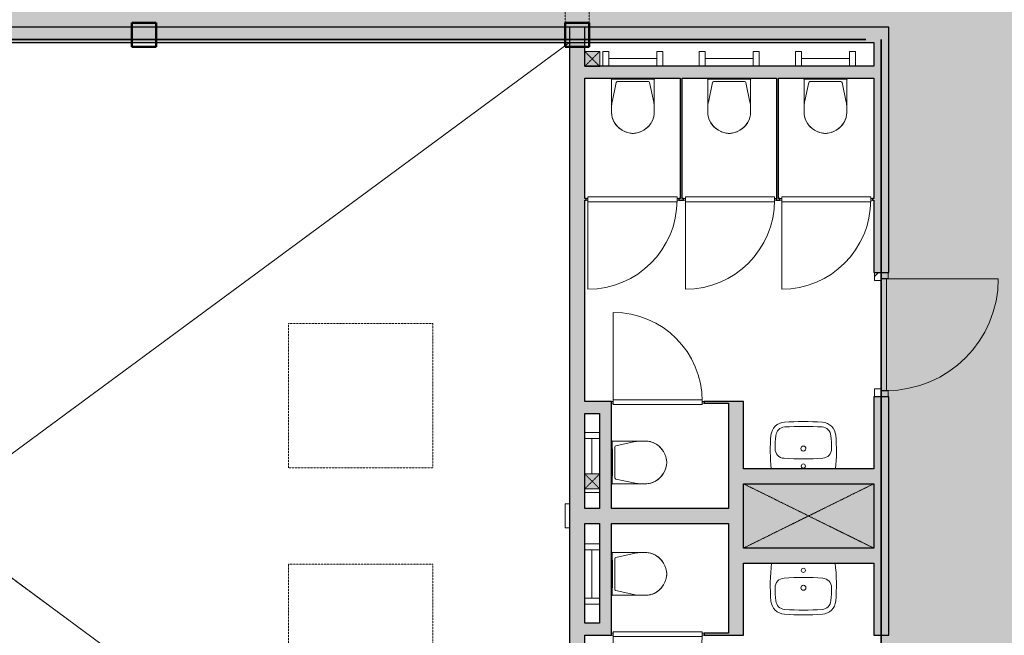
# Model space of a CAD drawing. Header units: millimetres. Extents: x 1000 to 188789, y -4122 to 39732.
# Tile 73 of 86: x 140656 to 148840, y 23107 to 28226. Entities that reach past the tile are written whole.
import ezdxf

# ---------------------------------------------------------------- set-up
doc = ezdxf.new("R2010")
doc.units = ezdxf.units.MM
doc.linetypes.add('THO_hhidden', pattern=[2.5, 1.5, -1])
for name, color, linetype, lineweight, true_color in [('A-AREA-BNDY', 1, 'Continuous', 50, 0xff0000), ('A-DETL', 7, 'Continuous', 13, 0x00a600), ('A-DETL-MBND', 9, 'Continuous', 13, 0x808080)]:
    doc.layers.add(name, color=color, linetype=linetype, lineweight=lineweight, true_color=true_color)
for name, color, linetype, lineweight in [('A-AREA-PATT', 7, 'Continuous', 13), ('A-DETL-GENF', 7, 'Continuous', 13), ('A-DOOR', 7, 'Continuous', 13), ('A-GENM', 7, 'Continuous', 13), ('A-WALL-PATT', 7, 'Continuous', 18), ('I-WALL', 7, 'Continuous', 18), ('P-SANR-FIXT', 7, 'Continuous', 13), ('S-COLS-SYMB', 7, 'Continuous', 50)]:
    doc.layers.add(name, color=color, linetype=linetype, lineweight=lineweight)
pattern_1 = [(135, (25607.25, -39884.14), (-90.50967, -90.50967), [])]

# ---------------------------------------------------------------- blocks, each defined once
blk = doc.blocks.new('NLRS_33_GM_WPB_vloeropening schacht rechthoek_gen_tho - 10675x7875-2231571-01 1e verdieping BC')
at = {"layer": 'A-GENM'}
for p, q in [((0, 0), (10675, 7875)), ((10675, 0), (0, 7875))]:
    blk.add_line(p, q, dxfattribs=at)
at = {"layer": 'A-GENM', "linetype": 'THO_hhidden'}
for p, q in [((0, 0), (10675, 7875)), ((0, 7875), (10675, 0))]:
    blk.add_line(p, q, dxfattribs=at)
blk = doc.blocks.new('NLRS_28_SCO_UN_koker_gen_bcb - K200_200_12_5-V210-01 1e verdieping BC')
at = {"layer": 'A-DETL-MBND'}
for p, q in [((-100, -62.5), (-100, -100)), ((-100, -100), (-62.5, -100))]:
    blk.add_line(p, q, dxfattribs=at)
blk = doc.blocks.new('NLRS_28_SCO_UN_koker_gen_bcb - K200_200_12_5-2195922-01 1e verdieping BC')
at = {"layer": 'A-DETL-MBND'}
for p, q in [((-100, -62.5), (-100, -100)), ((100, -62.5), (100, -100)), ((-100, -100), (100, -100))]:
    blk.add_line(p, q, dxfattribs=at)
blk = doc.blocks.new('NLRS_74_PF_UN_wandtoilet combinatie compleet hoog _950x2400_ 0l8atrse_gen_bcb - wandtoilet combinatie compleet hoog _950x2400_-1932330-01 1e verdieping BC')
at = {"layer": 'P-SANR-FIXT'}
for p, q in [((-250, 0), (-200, 0)), ((-250, -122.5), (-250, 0)), ((-200, 0), (-200, -122.5)), ((200, 0), (250, 0)), ((200, -122.5), (200, 0)), ((250, 0), (250, -122.5)), ((-150, -60), (-200, -60)), ((-150, -60), (150, -60)), ((200, -60), (150, -60)), ((-180, -222.5), (-180, -229.8)), ((-180, -229.8), (-170, -229.8)), ((-180, -229.8), (-170, -229.8)), ((-177.5, -222.5), (-177.5, -463)), ((170, -229.8), (-170, -229.8)), ((-114, -231), (-84.4, -231)), ((0.2, -231), (-84.4, -231)), ((84.4, -231), (2.1, -231)), ((84.4, -231), (114, -231)), ((170, -229.8), (180, -229.8)), ((170, -229.8), (180, -229.8)), ((177.5, -463), (177.5, -222.5)), ((180, -229.8), (180, -222.5)), ((-138.2, -259.4), (-173, -420.9)), ((128.4, -251.5), (-128.4, -251.5)), ((173, -420.9), (138.2, -259.4)), ((-177.5, -463), (-177.5, -507)), ((177.5, -507), (177.5, -463))]:
    blk.add_line(p, q, dxfattribs=at)
for centre, radius, start, end in [((-128.4, -261.5), 10, 90, 167.83081), ((-128.4, -261.5), 10, 102.9718, 128.91541), ((128.4, -261.5), 10, 12.16919, 90), ((128.4, -261.5), 10, 12.16919, 90), ((22.5, -463), 200, 167.83081, 180), ((-22.5, -463), 200, 360, 12.16919), ((-12.5, -507), 165, 180.00389, 209.78859), ((-12.5, -507.1), 165, 180, 193.99326), ((-12.5, -507.1), 165, 198.5148, 208.01235), ((12.4, -507), 165, 330.21141, 359.99611), ((12.5, -507.1), 165, 331.98765, 341.4852), ((12.5, -507.1), 165, 346.00674, 360), ((10, -489.3), 193.4, 211.02501, 267.02148), ((-12.5, -507.1), 165, 212.85975, 218.70628), ((-0.8, -497.7), 180, 218.70628, 225.40129), ((11.8, -484.9), 198, 225.40129, 237.80438), ((-10.1, -489.3), 193.4, 272.97852, 328.97499), ((-11.8, -484.9), 198, 302.19562, 314.59871), ((0.8, -497.7), 180, 314.59871, 321.29372), ((12.5, -507.1), 165, 321.29372, 327.14025), ((11.8, -484.9), 198, 244.69235, 251.28411), ((11.8, -484.9), 198, 257.57833, 262.61057), ((0, -576.2), 105.9, 262.61057, 268.02043), ((0, -576.2), 105.9, 271.97957, 277.38943), ((-11.8, -484.9), 198, 277.38943, 282.42167), ((-11.8, -484.9), 198, 288.71589, 295.30765)]:
    blk.add_arc(centre, radius, start, end, dxfattribs=at)
blk = doc.blocks.new('NLRS_74_PF_UN_wandtoilet combinatie compleet hoog _950x2400_ 0l8atrse_gen_bcb - wandtoilet combinatie compleet hoog _950x2400_-V219-01 1e verdieping BC')
at = {"layer": 'P-SANR-FIXT'}
for p, q in [((-250, 0), (-200, 0)), ((-250, -122.5), (-250, 0)), ((-200, 0), (-200, -122.5)), ((200, 0), (250, 0)), ((200, -122.5), (200, 0)), ((250, 0), (250, -122.5)), ((-150, -60), (-200, -60)), ((-150, -60), (150, -60)), ((200, -60), (150, -60)), ((-180, -222.5), (-180, -229.8)), ((-180, -229.8), (-170, -229.8)), ((-180, -229.8), (-170, -229.8)), ((-177.5, -222.5), (-177.5, -463)), ((170, -229.8), (-170, -229.8)), ((-114, -231), (-84.4, -231)), ((0.2, -231), (-84.4, -231)), ((84.4, -231), (2.1, -231)), ((84.4, -231), (114, -231)), ((170, -229.8), (180, -229.8)), ((170, -229.8), (180, -229.8)), ((177.5, -463), (177.5, -222.5)), ((180, -229.8), (180, -222.5)), ((-138.2, -259.4), (-173, -420.9)), ((128.4, -251.5), (-128.4, -251.5)), ((173, -420.9), (138.2, -259.4)), ((-177.5, -463), (-177.5, -507)), ((177.5, -507), (177.5, -463))]:
    blk.add_line(p, q, dxfattribs=at)
for centre, radius, start, end in [((-128.4, -261.5), 10, 90, 167.83081), ((-128.4, -261.5), 10, 102.9718, 128.91541), ((128.4, -261.5), 10, 12.16919, 90), ((128.4, -261.5), 10, 12.16919, 90), ((22.5, -463), 200, 167.83081, 180), ((-22.5, -463), 200, 360, 12.16919), ((-12.5, -507), 165, 180.00389, 209.78859), ((-12.5, -507.1), 165, 180, 193.99326), ((-12.5, -507.1), 165, 198.5148, 208.01235), ((12.4, -507), 165, 330.21141, 359.99611), ((12.5, -507.1), 165, 331.98765, 341.4852), ((12.5, -507.1), 165, 346.00674, 359.25382), ((10, -489.3), 193.4, 211.02501, 267.02148), ((-12.5, -507.1), 165, 212.85975, 218.70628), ((-0.8, -497.7), 180, 218.70628, 225.40129), ((11.8, -484.9), 198, 225.40129, 237.80438), ((-10.1, -489.3), 193.4, 272.97852, 328.97499), ((-11.8, -484.9), 198, 302.19562, 314.59871), ((0.8, -497.7), 180, 314.59871, 321.29372), ((12.5, -507.1), 165, 321.29372, 327.14025), ((11.8, -484.9), 198, 244.69235, 251.28411), ((11.8, -484.9), 198, 257.57833, 262.61057), ((0, -576.2), 105.9, 262.61057, 268.02043), ((0, -576.2), 105.9, 271.97957, 277.38943), ((-11.8, -484.9), 198, 277.38943, 282.42167), ((-11.8, -484.9), 198, 288.71589, 295.30765)]:
    blk.add_arc(centre, radius, start, end, dxfattribs=at)
blk = doc.blocks.new('NLRS_74_PF_UN_av_dur_bcb - D-Code 550x430 _recht_ kuip afgerond_-1932331-01 1e verdieping BC')
at = {"layer": 'P-SANR-FIXT'}
for centre, radius, start, end in [((1228.1, -182.5), 1503.1, 174.46135, 185.07093), ((0, -60), 17.5, 360, 180), ((0, -60), 17.5, 180, 360), ((-1228.1, -182.5), 1503.1, 354.92054, 5.53861), ((-154.8, -204.1), 80, 94.11751, 180.89642), ((1.5, -2375.5), 2257, 85.96069, 94.11751), ((154.8, -203.9), 80, 359.11233, 85.96069), ((1228.1, -182.5), 1463.1, 180.89642, 185.07093), ((0, -205), 21, 360, 180), ((0, -205), 21, 180, 360), ((-1228.1, -182.5), 1463.1, 354.92054, 359.11233), ((-149.6, -304.8), 120, 185.07093, 266.02085), ((-149.6, -304.8), 80, 185.07093, 266.02085), ((149.6, -305), 80, 273.90039, 354.92054), ((149.6, -305), 120, 273.90039, 354.92054), ((1.5, 1867), 2257, 266.02085, 273.90039), ((1.5, 1867), 2297, 266.02085, 273.90039)]:
    blk.add_arc(centre, radius, start, end, dxfattribs=at)
blk = doc.blocks.new('NLRS_74_PF_UN_wandtoilet combinatie compleet hoog _950x2400_ 0l8atrse_gen_bcb - wandtoilet combinatie compleet hoog _950x2400_-V222-01 1e verdieping BC')
at = {"layer": 'P-SANR-FIXT'}
for p, q in [((-250, -122.5), (-250, 0)), ((200, -122.5), (200, 0)), ((250, 0), (250, -122.5)), ((-95, -60), (150, -60)), ((200, -60), (150, -60)), ((-180, -222.5), (-180, -229.8)), ((-180, -229.8), (-170, -229.8)), ((-180, -229.8), (-170, -229.8)), ((-177.5, -222.5), (-177.5, -463)), ((170, -229.8), (-170, -229.8)), ((-114, -231), (-84.4, -231)), ((0.2, -231), (-84.4, -231)), ((84.4, -231), (2.1, -231)), ((84.4, -231), (114, -231)), ((170, -229.8), (180, -229.8)), ((170, -229.8), (180, -229.8)), ((177.5, -463), (177.5, -222.5)), ((180, -229.8), (180, -222.5)), ((-138.2, -259.4), (-173, -420.9)), ((128.4, -251.5), (-128.4, -251.5)), ((173, -420.9), (138.2, -259.4)), ((-177.5, -463), (-177.5, -507)), ((177.5, -507), (177.5, -463))]:
    blk.add_line(p, q, dxfattribs=at)
for centre, radius, start, end in [((-128.4, -261.5), 10, 90, 167.83081), ((-128.4, -261.5), 10, 102.9718, 128.91541), ((128.4, -261.5), 10, 12.16919, 90), ((128.4, -261.5), 10, 12.16919, 90), ((22.5, -463), 200, 167.83081, 180), ((-22.5, -463), 200, 360, 12.16919), ((-12.5, -507), 165, 180.00389, 209.78859), ((-12.5, -507.1), 165, 180, 193.87231), ((-12.5, -507.1), 165, 198.5148, 208.01235), ((12.4, -507), 165, 330.21141, 359.99611), ((12.5, -507.1), 165, 331.98765, 341.4852), ((12.5, -507.1), 165, 346.12769, 360), ((10, -489.3), 193.4, 211.02501, 267.02148), ((-12.5, -507.1), 165, 212.85975, 218.70628), ((-0.8, -497.7), 180, 218.70628, 225.40129), ((11.8, -484.9), 198, 225.40129, 237.80438), ((-10.1, -489.3), 193.4, 272.97852, 328.97499), ((-11.8, -484.9), 198, 302.19562, 314.59871), ((0.8, -497.7), 180, 314.59871, 321.29372), ((12.5, -507.1), 165, 321.29372, 327.14025), ((11.8, -484.9), 198, 244.69235, 251.28411), ((11.8, -484.9), 198, 257.57833, 262.61057), ((0, -576.2), 105.9, 262.61057, 268.02043), ((0, -576.2), 105.9, 271.97957, 277.38943), ((-11.8, -484.9), 198, 277.38943, 282.42167), ((-11.8, -484.9), 198, 288.71589, 295.30765)]:
    blk.add_arc(centre, radius, start, end, dxfattribs=at)
blk = doc.blocks.new('NLRS_74_PF_UN_av_dur_bcb - D-Code 550x430 _recht_ kuip afgerond_-1942811-01 1e verdieping BC')
at = {"layer": 'P-SANR-FIXT'}
for centre, radius, start, end in [((-149.6, 304.8), 120, 93.97915, 174.92907), ((1.5, -1867), 2297, 86.09961, 93.97915), ((149.6, 305), 120, 5.07946, 86.09961), ((-149.6, 304.8), 80, 93.97915, 174.92907), ((1.5, -1867), 2257, 86.09961, 93.97915), ((149.6, 305), 80, 5.07946, 86.09961), ((1228.1, 182.5), 1503.1, 174.92907, 186.97376), ((1228.1, 182.5), 1463.1, 174.92907, 179.10358), ((-1228.1, 182.5), 1463.1, 0.88767, 5.07946), ((-1228.1, 182.5), 1503.1, 353.0263, 5.07946), ((-154.8, 204.1), 80, 179.10358, 265.88249), ((0, 205), 21, 0, 180), ((0, 205), 21, 180, 360), ((154.8, 203.9), 80, 274.03931, 0.88767), ((1.5, 2375.5), 2257, 265.88249, 274.03931), ((0, 60), 17.5, 0, 180), ((0, 60), 17.5, 180, 360)]:
    blk.add_arc(centre, radius, start, end, dxfattribs=at)
blk = doc.blocks.new('NLRS_74_PF_UN_wandtoilet combinatie compleet hoog _950x2400_ 0l8atrse_gen_bcb - wandtoilet combinatie compleet hoog _950x2400_-V224-01 1e verdieping BC')
at = {"layer": 'P-SANR-FIXT'}
for p, q in [((-177.5, 507), (-177.5, 463)), ((177.5, 463), (177.5, 507)), ((-177.5, 463), (-177.5, 222.5)), ((-173, 420.9), (-138.2, 259.4)), ((138.2, 259.4), (173, 420.9)), ((177.5, 222.5), (177.5, 463)), ((-128.4, 251.5), (128.4, 251.5)), ((-180, 229.8), (-180, 222.5)), ((-170, 229.8), (-180, 229.8)), ((-170, 229.8), (-180, 229.8)), ((-170, 229.8), (170, 229.8)), ((-84.4, 231), (-114, 231)), ((-84.4, 231), (0.2, 231)), ((2.1, 231), (84.4, 231)), ((114, 231), (84.4, 231)), ((180, 229.8), (170, 229.8)), ((180, 229.8), (170, 229.8)), ((180, 222.5), (180, 229.8)), ((-250, 0), (-250, 122.5)), ((-200, 122.5), (-200, 0)), ((200, 0), (200, 122.5)), ((250, 122.5), (250, 0)), ((-200, 60), (-150, 60)), ((150, 60), (-150, 60)), ((150, 60), (200, 60))]:
    blk.add_line(p, q, dxfattribs=at)
for centre, radius, start, end in [((10, 489.3), 193.4, 92.97852, 148.97499), ((11.8, 484.9), 198, 108.71589, 115.30765), ((11.8, 484.9), 198, 97.38943, 102.42167), ((0, 576.2), 105.9, 91.97957, 97.38943), ((-10.1, 489.3), 193.4, 31.02501, 87.02148), ((0, 576.2), 105.9, 82.61057, 88.02043), ((-11.8, 484.9), 198, 77.57833, 82.61057), ((-11.8, 484.9), 198, 64.69235, 71.28411), ((-12.5, 507), 165, 150.21141, 179.99611), ((-12.5, 507.1), 165, 151.98765, 161.4852), ((-12.5, 507.1), 165, 141.29372, 147.14025), ((-0.8, 497.7), 180, 134.59871, 141.29372), ((11.8, 484.9), 198, 122.19562, 134.59871), ((-11.8, 484.9), 198, 45.40129, 57.80438), ((0.8, 497.7), 180, 38.70628, 45.40129), ((12.5, 507.1), 165, 32.85975, 38.70628), ((12.4, 507), 165, 0.00389, 29.78859), ((12.5, 507.1), 165, 18.5148, 28.01235), ((-12.5, 507.1), 165, 166.12769, 180), ((12.5, 507.1), 165, 0, 13.87231), ((22.5, 463), 200, 180, 192.16919), ((-22.5, 463), 200, 347.83081, 0), ((-128.4, 261.5), 10, 192.16919, 270), ((-128.4, 261.5), 10, 231.08459, 257.0282), ((128.4, 261.5), 10, 270, 347.83081), ((128.4, 261.5), 10, 308.91541, 334.85901)]:
    blk.add_arc(centre, radius, start, end, dxfattribs=at)
blk = doc.blocks.new('NLRS_32_DO_WPB_binnen deurkozijn hout_gen_tho - enkele deur_ rechtsdraaiend-V233-01 1e verdieping BC')
at = {"layer": 'A-DOOR'}
h = blk.add_hatch(dxfattribs=at)
h.set_pattern_fill('FP_155', color=256, style=0, pattern_type=2)
h.set_pattern_definition(pattern_1)
h.paths.add_polyline_path([(-450, -57), (-517, -57), (-517, -114), (-450, -114)])
at = {"layer": 'A-GENM'}
h = blk.add_hatch(dxfattribs=at)
h.set_pattern_fill('FP_155', color=256, style=0, pattern_type=2)
h.set_pattern_definition(pattern_1)
h.paths.add_polyline_path([(517, -57), (450, -57), (450, -114), (517, -114)])
at = {"layer": 'A-DOOR'}
for p, q in [((-467, 0), (-517, 0)), ((-467, -54), (-467, 0)), ((467, -54), (467, 0)), ((467, 0), (517, 0)), ((-450, -114), (-450, -54)), ((450, -114), (450, -54)), ((-517, -114), (-450, -114)), ((517, -114), (450, -114))]:
    blk.add_line(p, q, dxfattribs=at)
blk = doc.blocks.new('NLRS_32_DO_UN_deur_gen_tho - dichte deur_ rechtsdraaiend-V232-01 1e verdieping BC')
at = {"layer": 'A-DETL-GENF'}
for p, q in [((-465, 0), (-465, 930)), ((-465, 0), (465, 0)), ((-465, -40), (-465, 0)), ((-465, -40), (465, -40)), ((465, -40), (465, 0))]:
    blk.add_line(p, q, dxfattribs=at)
blk.add_arc((-465, 0), 930, 360, 90, dxfattribs=at)
at = {"layer": 'A-GENM', "lineweight": 18}
for p, q in [((465, 0), (-465, 0)), ((-465, 0), (-465, -40)), ((465, -40), (465, 0)), ((-465, -40), (465, -40))]:
    blk.add_line(p, q, dxfattribs=at)
blk = doc.blocks.new('NLRS_28_SCO_UN_koker_gen_bcb - K200_200_12_5-2311149-01 1e verdieping BC')
at = {"layer": 'S-COLS-SYMB'}
for p, q in [((-100, 100), (100, 100)), ((-100, -100), (-100, 100)), ((100, -100), (100, 100)), ((-100, -100), (100, -100))]:
    blk.add_line(p, q, dxfattribs=at)
blk = doc.blocks.new('NLRS_33_GM_WPB_vloeropening schacht rechthoek_gen_tho - 1200x1200 _daklicht_-2230806-01 1e verdieping BC')
at = {"layer": 'A-GENM', "linetype": 'THO_hhidden'}
for p, q in [((1200, -1200), (1200, 0)), ((0, 0), (0, -1200)), ((1200, 0), (0, 0)), ((0, -1200), (1200, -1200))]:
    blk.add_line(p, q, dxfattribs=at)
blk = doc.blocks.new('NLRS_33_GM_WPB_vloeropening schacht rechthoek_gen_tho - 1082_5x535-2308996-01 1e verdieping BC')
at = {"layer": 'A-GENM', "linetype": 'THO_hhidden', "true_color": 0xc8fac8}
blk.add_hatch(color=254, dxfattribs=at).paths.add_polyline_path([(863.8, 0), (1082.5, 0), (1082.5, 535), (0, 535), (0, 0), (531.2, 0)])
at = {"layer": 'A-GENM'}
for p, q in [((1082.5, 535), (0, 535)), ((0, 535), (0, 0)), ((1082.5, 0), (1082.5, 535)), ((0, 0), (1082.5, 0))]:
    blk.add_line(p, q, dxfattribs=at)
at = {"layer": 'A-GENM', "linetype": 'THO_hhidden'}
for p, q in [((0, 535), (1082.5, 535)), ((0, 0), (0, 535)), ((0, 0), (1082.5, 535)), ((0, 535), (1082.5, 0)), ((1082.5, 535), (1082.5, 0)), ((1082.5, 0), (0, 0))]:
    blk.add_line(p, q, dxfattribs=at)
blk = doc.blocks.new('NLRS_32_DO_WB_ontwerp binnendeurkozijn hout 9p2jp60z_gen_bcb - ontwerp binnendeurkozijn hout-2331165-01 1e verdieping BC')
at = {"layer": 'A-DOOR'}
h = blk.add_hatch(dxfattribs=at)
h.set_pattern_fill('FP_162', color=256, style=0, pattern_type=2)
h.set_pattern_definition([(45, (-37759.64, -26732.51), (-90.50967, 90.50967), [])])
h.paths.add_polyline_path([(385, -7.5), (385, 7.5), (370, 7.5), (370, -7.5)])
for p, q in [((-385, 7.5), (-370, 7.5)), ((-370, -20), (-370, 20)), ((-370, 20), (370, 20)), ((-370, 7.5), (-370, -7.5)), ((370, 20), (370, -20)), ((370, -7.5), (370, 7.5)), ((370, 7.5), (385, 7.5)), ((-370, -7.5), (-385, -7.5)), ((-370, -747.5), (-370, -7.5)), ((370, -20), (-370, -20)), ((385, -7.5), (370, -7.5))]:
    blk.add_line(p, q, dxfattribs=at)
blk.add_arc((-370, -7.5), 740, 270, 0, dxfattribs=at)
blk = doc.blocks.new('NLRS_32_DO_WB_ontwerp binnendeurkozijn hout 9p2jp60z_gen_bcb - ontwerp binnendeurkozijn hout-V240-01 1e verdieping BC')
at = {"layer": 'A-DOOR'}
for p, q in [((-385, 7.5), (-370, 7.5)), ((-370, -20), (-370, 20)), ((-370, 20), (370, 20)), ((-370, 7.5), (-370, -7.5)), ((370, 20), (370, -20)), ((370, -7.5), (370, 7.5)), ((370, 7.5), (385, 7.5)), ((-370, -7.5), (-385, -7.5)), ((-370, -747.5), (-370, -7.5)), ((370, -20), (-370, -20)), ((385, -7.5), (370, -7.5))]:
    blk.add_line(p, q, dxfattribs=at)
blk.add_arc((-370, -7.5), 740, 270, 0, dxfattribs=at)
blk = doc.blocks.new('NLRS_32_DO_WB_ontwerp binnendeurkozijn hout 9p2jp60z_gen_bcb - ontwerp binnendeurkozijn hout-V241-01 1e verdieping BC')
at = {"layer": 'A-DOOR'}
for p, q in [((-385, 7.5), (-370, 7.5)), ((-370, -20), (-370, 20)), ((-370, 20), (370, 20)), ((-370, 7.5), (-370, -7.5)), ((370, 20), (370, -20)), ((370, -7.5), (370, 7.5)), ((370, 7.5), (385, 7.5)), ((-370, -7.5), (-385, -7.5)), ((-370, -747.5), (-370, -7.5)), ((370, -20), (-370, -20)), ((385, -7.5), (370, -7.5))]:
    blk.add_line(p, q, dxfattribs=at)
blk.add_arc((-370, -7.5), 740, 270, 0, dxfattribs=at)
blk = doc.blocks.new('NLRS_32_DO_WB_ontwerp binnendeurkozijn hout 9p2jp60z_gen_bcb - ontwerp binnendeurkozijn hout-V250-01 1e verdieping BC')
at = {"layer": 'A-DOOR'}
for p, q in [((-370, 747.5), (-370, 7.5)), ((-370, 7.5), (-385, 7.5)), ((370, 20), (-370, 20)), ((-370, 20), (-370, -20)), ((-370, -7.5), (-370, 7.5)), ((370, -20), (370, 20)), ((385, 7.5), (370, 7.5)), ((370, 7.5), (370, -7.5)), ((-385, -7.5), (-370, -7.5)), ((-370, -20), (370, -20)), ((370, -7.5), (385, -7.5))]:
    blk.add_line(p, q, dxfattribs=at)
blk.add_arc((-370, 7.5), 740, 360, 90, dxfattribs=at)
blk = doc.blocks.new('NLRS_32_DO_WB_ontwerp binnendeurkozijn hout 9p2jp60z_gen_bcb - ontwerp binnendeurkozijn hout-V251-01 1e verdieping BC')
at = {"layer": 'A-DOOR'}
h = blk.add_hatch(dxfattribs=at)
h.set_pattern_fill('FP_167', color=256, style=0, pattern_type=2)
h.set_pattern_definition([(45, (-37969.64, -23117.25), (-90.50967, 90.50967), [])])
h.paths.add_polyline_path([(-370, -7.5), (-370, 7.5), (-385, 7.5), (-385, -7.5)])
for p, q in [((-385, 7.5), (-370, 7.5)), ((-370, -20), (-370, 20)), ((-370, 20), (370, 20)), ((-370, 7.5), (-370, -7.5)), ((370, 20), (370, -20)), ((370, -7.5), (370, 7.5)), ((370, 7.5), (385, 7.5)), ((-370, -7.5), (-385, -7.5)), ((-370, -747.5), (-370, -7.5)), ((370, -20), (-370, -20)), ((385, -7.5), (370, -7.5))]:
    blk.add_line(p, q, dxfattribs=at)
blk.add_arc((-370, -7.5), 740, 270, 0, dxfattribs=at)
blk = doc.blocks.new('NLRS_33_GM_WPB_vloeropening schacht rechthoek_gen_tho - 125x125-2338696-01 1e verdieping BC')
at = {"layer": 'A-GENM', "linetype": 'THO_hhidden', "true_color": 0xc8fac8}
blk.add_hatch(color=254, dxfattribs=at).paths.add_polyline_path([(125, -125), (125, 0), (0, 0), (0, -125)])
at = {"layer": 'A-GENM'}
for p, q in [((125, 0), (0, 0)), ((0, 0), (0, -125)), ((125, -125), (125, 0)), ((0, -125), (125, -125))]:
    blk.add_line(p, q, dxfattribs=at)
at = {"layer": 'A-GENM', "linetype": 'THO_hhidden'}
for p, q in [((0, 0), (0, -125)), ((125, 0), (0, 0)), ((0, 0), (125, -125)), ((0, -125), (125, 0)), ((125, -125), (125, 0)), ((0, -125), (125, -125))]:
    blk.add_line(p, q, dxfattribs=at)
blk = doc.blocks.new('NLRS_28_SCO_UN_koker_gen_bcb - K200_200_12_5-V297-01 1e verdieping BC')
at = {"layer": 'A-DETL-MBND'}
for p, q in [((-100, 100), (-62.5, 100)), ((-100, 100), (-100, -100)), ((-100, -100), (-62.5, -100))]:
    blk.add_line(p, q, dxfattribs=at)

msp = doc.modelspace()

# ---------------------------------------------------------------- hatches: boundary and pattern name
at = {"layer": 'A-AREA-PATT', "true_color": 0xfae6e9}
h = msp.add_hatch(color=7, dxfattribs=at)
h.paths.add_polyline_path([(151826.9, 11500), (151826.9, 15100), (152426.9, 15100), (152426.9, 15741.9), (149871.4, 15741.9), (149871.4, 15866.9), (151826.9, 15866.9), (151826.9, 17666.9), (152426.9, 17666.9), (152426.9, 18966), (152489.4, 18966), (152489.4, 20000), (152426.9, 20000), (152426.9, 20037.5), (149899.4, 20037.5), (149899.4, 22073.5), (149961.9, 22073.5), (149961.9, 23107.5), (149899.4, 23107.5), (149899.4, 25090.2), (149961.9, 25090.2), (149961.9, 26124.2), (149899.4, 26124.2), (149899.4, 28200), (151124.4, 28200), (151124.4, 28062.5), (151814.4, 28062.5), (151814.4, 28200), (152421.9, 28200), (152421.9, 28162.5), (159626.9, 28162.5), (159626.9, 28200), (159689.4, 28200), (159689.4, 29234), (159626.9, 29234), (159626.9, 30037.5), (149532.2, 30037.5), (149532.2, 30162.5), (149899.4, 30162.5), (149899.4, 30183), (150024.4, 30183), (150024.4, 30162.5), (152426.9, 30162.5), (152426.9, 33975), (150024.4, 33975), (150024.4, 31217), (149899.4, 31217), (149899.4, 33975), (149406.4, 33975), (149406.4, 34100), (150026.9, 34100), (150026.9, 36700), (145351.9, 36700), (145351.9, 34100), (148372.4, 34100), (148372.4, 33975), (147879.4, 33975), (147879.4, 31217), (147754.4, 31217), (147754.4, 33975), (145351.9, 33975), (145351.9, 30162.5), (147754.4, 30162.5), (147754.4, 30183), (147879.4, 30183), (147879.4, 30162.5), (148132.2, 30162.5), (148132.2, 30037.5), (138151.9, 30037.5), (138151.9, 29234), (138089.4, 29234), (138089.4, 28200), (138151.9, 28200), (138151.9, 28162.5), (147879.4, 28162.5), (147879.4, 26124.2), (147816.9, 26124.2), (147816.9, 25090.2), (147879.4, 25090.2), (147879.4, 23107.5), (147816.9, 23107.5), (147816.9, 22073.5), (147879.4, 22073.5), (147879.4, 20037.5), (138151.9, 20037.5), (138151.9, 20000), (138089.4, 20000), (138089.4, 18966), (138151.9, 18966), (138151.9, 18162.5), (138189.4, 18162.5), (138189.4, 18037.5), (138151.9, 18037.5), (138151.9, 18000), (138026.9, 18000), (138026.9, 18037.5), (137989.4, 18037.5), (137989.4, 18000), (137124.4, 18000), (137124.4, 18037.5), (136651.9, 18037.5), (136651.9, 16537.5), (137416.9, 16537.5), (137416.9, 16662.5), (137541.9, 16662.5), (137541.9, 16537.5), (138026.9, 16537.5), (138026.9, 16966), (138151.9, 16966), (138151.9, 15454), (138026.9, 15454), (138026.9, 16412.5), (136651.9, 16412.5), (136651.9, 14125), (138026.9, 14125), (138026.9, 14420), (138151.9, 14420), (138151.9, 14125), (138664.4, 14125), (138664.4, 14000), (136651.9, 14000), (136651.9, 11500), (141626.9, 11500), (141626.9, 13595), (139701.9, 13595), (139701.9, 14000), (139698.4, 14000), (139698.4, 14125), (139701.9, 14125), (139701.9, 15108), (139826.9, 15108), (139826.9, 16142), (139701.9, 16142), (139701.9, 16612.5), (139826.9, 16612.5), (139826.9, 17812.5), (139701.9, 17812.5), (139701.9, 18037.5), (139589.4, 18037.5), (139589.4, 18162.5), (141789.4, 18162.5), (141789.4, 18037.5), (141751.9, 18037.5), (141751.9, 16805), (145226.9, 16805), (145226.9, 18037.5), (143753.4, 18037.5), (143753.4, 18162.5), (145351.9, 18162.5), (145351.9, 17666.9), (145951.9, 17666.9), (145951.9, 15866.9), (147907.4, 15866.9), (147907.4, 15741.9), (145351.9, 15741.9), (145351.9, 11500), (151553.5, 11500)])
h.paths.add_polyline_path([(152006.9, 14005), (152262.5, 14006.8), (152286, 14017.4), (152296.9, 14026.6), (152301.6, 14031.4), (152309.9, 14044.6), (152315.1, 14059.4), (152316.9, 14075), (152316.9, 14315), (152314.5, 14333.1), (152307.5, 14350), (152295.7, 14365), (152278.1, 14377.2), (152265, 14382.6), (152246.9, 14385), (151993.9, 14383.3), (151988.8, 14382.6), (151971.9, 14375.6), (151956.9, 14363.8), (151946.3, 14350), (151939.3, 14333.1), (151936.9, 14315), (151938.6, 14059.4), (151949.3, 14035.9), (151958.5, 14025), (151963.2, 14020.3), (151985.2, 14008.9), (151995.8, 14006.3)])
h.paths.add_polyline_path([(138826.4, 14036.5), (138826.4, 14046.5), (139536.4, 14046.5), (139536.4, 14036.5)])
h.paths.add_polyline_path([(149709.4, 15778.4), (148999.4, 15778.4), (148999.4, 15788.4), (149709.4, 15788.4)])
h.paths.add_polyline_path([(148779.4, 15778.4), (148069.4, 15778.4), (148069.4, 15788.4), (148779.4, 15788.4)])
h.paths.add_polyline_path([(149072.4, 17066.9), (147494.4, 17066.9), (147494.4, 18266.9), (150284.4, 18266.9), (150284.4, 17066.9), (149077.6, 17066.9)])
h.paths.add_polyline_path([(148769.4, 17116.9), (149025, 17118.6), (149039.7, 17123.8), (149059.4, 17138.5), (149067, 17147.8), (149072.4, 17156.5), (149077.6, 17171.3), (149079.4, 17186.9), (149079.4, 17426.9), (149077, 17445), (149070, 17461.9), (149052.7, 17481.1), (149044.4, 17487.5), (149022.3, 17495.2), (149009.4, 17496.9), (148769.4, 17496.9), (148751.3, 17494.5), (148734.4, 17487.5), (148719.4, 17475.7), (148707.2, 17458), (148701.8, 17445), (148699.4, 17426.9), (148701.1, 17171.3), (148706.3, 17156.5), (148721, 17136.9), (148726, 17132), (148739, 17123.8), (148753.8, 17118.6)])
h.paths.add_polyline_path([(137906.9, 18059), (137911.9, 18060.5), (137911.9, 18100), (137221.9, 18100), (137221.9, 18059), (137905.4, 18059)])
h.paths.add_polyline_path([(143591.4, 18074), (142881.4, 18074), (142881.4, 18084), (143591.4, 18084)])
h.paths.add_polyline_path([(142655, 18074), (141951.4, 18074), (141951.4, 18084), (142661.4, 18084), (142661.4, 18074)])
h.paths.add_polyline_path([(151684.4, 28221.5), (151658.5, 28224.9), (151634.4, 28234.9), (151613.7, 28250.8), (151684.4, 28321.5), (151755.1, 28250.8), (151734.4, 28234.9), (151710.3, 28224.9)])
h.paths.add_polyline_path([(151232.6, 28271.5), (151146, 28321.5), (151232.6, 28371.5), (151232.6, 28328.7)])
h.paths.add_polyline_path([(151684.4, 28321.5), (151613.7, 28392.2), (151634.4, 28408.1), (151661.4, 28418.5), (151684.4, 28421.5), (151710.3, 28418.1), (151734.4, 28408.1), (151755.1, 28392.2), (151710.3, 28347.4)])
h.paths.add_polyline_path([(137249.4, 30100), (137871.9, 30100), (137871.9, 30141), (137181.9, 30139.5), (137181.9, 30100), (137186.9, 30100)])
h.paths.add_polyline_path([(160535.2, 30162.5), (161126.9, 30162.5), (161126.9, 36700), (152551.9, 36700), (152551.9, 36200), (152426.9, 36200), (152426.9, 36700), (150151.9, 36700), (150151.9, 34100), (152426.9, 34100), (152426.9, 35166), (152551.9, 35166), (152551.9, 30162.5), (160202.5, 30162.5)])
h.paths.add_polyline_path([(145087.2, 30162.5), (145226.9, 30162.5), (145226.9, 31631.2), (144626.9, 31631.2), (144626.9, 35231.2), (145226.9, 35231.2), (145226.9, 36700), (136651.9, 36700), (136651.9, 33506.2), (136801.9, 33506.2), (136801.9, 34431.2), (136851.9, 34431.2), (136851.9, 32431.2), (136801.9, 32431.2), (136801.9, 33356.2), (136651.9, 33356.2), (136651.9, 30200), (138151.9, 30200), (138151.9, 30162.5), (143569.8, 30162.5)])
h.paths.add_polyline_path([(147800.9, 30345), (147790.9, 30345), (147790.9, 31055), (147800.9, 31055), (147800.9, 30522.9)])
h.paths.add_polyline_path([(149977.9, 30345), (149977.9, 31055), (149987.9, 31055), (149987.9, 30345)])
h.paths.add_polyline_path([(137251.9, 31320), (137251.9, 31445), (137376.9, 31445), (137376.9, 31320)])
h.paths.add_polyline_path([(160401.9, 31325), (160401.9, 31450), (160526.9, 31450), (160526.9, 31325)])
h.paths.add_polyline_path([(153549.4, 33037.5), (153513.5, 33037.5), (153513.5, 33162.5), (153638.5, 33162.5), (153638.5, 33037.5)])
h.paths.add_polyline_path([(144458.5, 33037.5), (144333.5, 33037.5), (144333.5, 33162.5), (144458.5, 33162.5)])
h.paths.add_polyline_path([(149244.4, 34053.5), (148534.4, 34053.5), (148534.4, 34063.5), (149244.4, 34063.5)])
h.paths.add_polyline_path([(144806.9, 34136.2), (145062.5, 34138), (145086, 34148.6), (145096.9, 34157.9), (145101.6, 34162.6), (145109.9, 34175.9), (145115.1, 34190.7), (145116.9, 34206.2), (145116.9, 34446.2), (145114.5, 34464.4), (145107.5, 34481.2), (145095.7, 34496.2), (145078.1, 34508.4), (145065, 34513.8), (145046.9, 34516.2), (144793.9, 34514.5), (144788.8, 34513.8), (144771.9, 34506.9), (144756.9, 34495.1), (144746.3, 34481.2), (144739.3, 34464.4), (144736.9, 34446.2), (144738.6, 34190.7), (144749.3, 34167.1), (144758.5, 34156.2), (144763.2, 34151.5), (144785.2, 34140.1), (144795.8, 34137.5)])
at = {"layer": 'A-WALL-PATT', "true_color": 0xc0c0c0}
for points in [[(142989.4, 28037.5), (142989.4, 28162.5), (140389.4, 28162.5), (140389.4, 28037.5)], [(147879.4, 28037.5), (147879.4, 28162.5), (143989.4, 28162.5), (143989.4, 28037.5), (147754.4, 28037.5)], [(145351.9, 20037.5), (145351.9, 28162.5), (145226.9, 28162.5), (145226.9, 20037.5)], [(146546.9, 23107.5), (146671.9, 23109.7), (146671.9, 25037.8), (146546.9, 25037.8), (146546.9, 23109.7)], [(147754.4, 24367.5), (147754.4, 24492.5), (146671.9, 24492.5), (146671.9, 24367.5), (147561.7, 24367.5)], [(145898.4, 24037.5), (146546.9, 24037.5), (146546.9, 24162.5), (145351.9, 24162.5), (145351.9, 24037.5), (145574.4, 24037.5)], [(147561.7, 23707.5), (147754.4, 23707.5), (147754.4, 23832.5), (146671.9, 23832.5), (146671.9, 23707.5), (147229, 23707.5)]]:
    msp.add_hatch(color=9, dxfattribs=at).paths.add_polyline_path(points)
at = {"layer": 'A-WALL-PATT', "true_color": 0xd9eeee}
msp.add_hatch(color=254, dxfattribs=at).paths.add_polyline_path([(143989.4, 28037.5), (143989.4, 28162.5), (142989.4, 28162.5), (142989.4, 28037.5), (143569.8, 28037.5)])
at = {"layer": 'A-WALL-PATT', "true_color": 0xc0c0c0}
h = msp.add_hatch(color=9, dxfattribs=at)
h.paths.add_polyline_path([(147754.4, 20037.5), (147879.4, 20037.5), (147879.4, 22073.5), (147754.4, 22073.5), (147754.4, 20162.5)])
h.paths.add_polyline_path([(147754.4, 23107.5), (147879.4, 23107.5), (147879.4, 25090.2), (147754.4, 25090.2), (147754.4, 23490.5)])
h.paths.add_polyline_path([(147754.4, 26124.2), (147879.4, 26124.2), (147879.4, 28037.5), (147754.4, 28037.5), (147754.4, 26725)])
at = {"layer": 'A-WALL-PATT'}
for points in [[(147754.4, 27740), (147754.4, 27840), (145351.9, 27840), (145351.9, 27740), (147561.7, 27740)], [(146161.9, 26740), (146161.9, 27740), (146146.9, 27740), (146146.9, 26740)], [(146946.9, 26740), (146961.9, 26740), (146961.9, 27740), (146946.9, 27740), (146946.9, 27006.7)], [(145474.4, 24952.8), (145574.4, 24952.8), (145574.4, 25052.8), (145351.9, 25052.8), (145351.9, 24952.8)], [(146546.9, 25037.8), (146671.9, 25037.8), (146671.9, 25052.8), (146344.4, 25052.8), (146344.4, 25037.8)], [(145574.4, 24162.5), (145574.4, 24952.8), (145474.4, 24952.8), (145474.4, 24162.5), (145565.7, 24162.5)], [(145565.7, 23209.7), (145574.4, 23209.7), (145574.4, 24037.5), (145474.4, 24037.5), (145474.4, 23209.7)], [(145565.7, 23109.7), (145574.4, 23109.7), (145574.4, 23209.7), (145351.9, 23209.7), (145351.9, 23109.7), (145474.4, 23109.7)], [(146546.9, 23109.7), (146546.9, 23124.7), (146344.4, 23124.7), (146344.4, 23109.7)]]:
    msp.add_hatch(color=256, dxfattribs=at).paths.add_polyline_path(points)
h = msp.add_hatch(color=256, dxfattribs=at)
h.paths.add_polyline_path([(147744.4, 26725), (147754.4, 26725), (147754.4, 26740), (147744.4, 26740)])
h.paths.add_polyline_path([(146161.9, 26725), (146174.4, 26725), (146174.4, 26740), (146134.4, 26740), (146134.4, 26725), (146146.9, 26725)])
h.paths.add_polyline_path([(146944.4, 26725), (146974.4, 26725), (146974.4, 26740), (146944.4, 26740)])
h.paths.add_polyline_path([(145364.4, 26725), (145364.4, 26740), (145351.9, 26740), (145351.9, 26725)])

# ---------------------------------------------------------------- linework, layer by layer
at = {"layer": 'A-AREA-BNDY', "lineweight": 35}
for p, q in [((137270.7, 28062.5), (145289.4, 28062.5)), ((147689.4, 28062.5), (145289.4, 28062.5)), ((147816.9, 28062.5), (147816.9, 20137.5))]:
    msp.add_line(p, q, dxfattribs=at)
at = {"layer": 'A-DETL', "color": 7, "linetype": 'THO_hhidden', "lineweight": 18}
for p, q in [((145189.4, 30037.5), (145189.4, 28162.5)), ((145389.4, 30037.5), (145389.4, 28162.5))]:
    msp.add_line(p, q, dxfattribs=at)
at = {"layer": 'I-WALL', "lineweight": 25}
for p, q in [((147879.4, 28162.5), (138151.9, 28162.5)), ((145226.9, 28162.5), (145226.9, 20037.5)), ((145351.9, 27840), (145351.9, 28162.5)), ((147879.4, 26124.2), (147879.4, 28162.5)), ((134551.9, 28037.5), (142989.4, 28037.5)), ((142989.4, 28037.5), (147754.4, 28037.5)), ((147754.4, 28037.5), (147754.4, 27840)), ((147754.4, 27840), (145351.9, 27840)), ((145351.9, 26740), (145351.9, 27740)), ((145351.9, 27740), (146146.9, 27740)), ((146146.9, 27740), (146146.9, 26740)), ((146161.9, 27740), (146946.9, 27740)), ((146161.9, 26740), (146161.9, 27740)), ((146946.9, 27740), (146946.9, 26740)), ((146961.9, 27740), (147754.4, 27740)), ((146961.9, 26740), (146961.9, 27740)), ((147754.4, 27740), (147754.4, 26740)), ((145364.4, 26740), (145351.9, 26740)), ((145351.9, 25052.8), (145351.9, 26725)), ((145351.9, 26725), (145364.4, 26725)), ((145364.4, 26725), (145364.4, 26740)), ((146146.9, 26740), (146134.4, 26740)), ((146134.4, 26740), (146134.4, 26725)), ((146134.4, 26725), (146174.4, 26725)), ((146174.4, 26740), (146161.9, 26740)), ((146174.4, 26725), (146174.4, 26740)), ((146946.9, 26740), (146944.4, 26740)), ((146944.4, 26740), (146944.4, 26725)), ((146944.4, 26725), (146974.4, 26725)), ((146974.4, 26740), (146961.9, 26740)), ((146974.4, 26725), (146974.4, 26740)), ((147754.4, 26740), (147744.4, 26740)), ((147744.4, 26740), (147744.4, 26725)), ((147744.4, 26725), (147754.4, 26725)), ((147754.4, 26725), (147754.4, 26124.2)), ((147754.4, 26124.2), (147879.4, 26124.2)), ((145574.4, 25052.8), (145351.9, 25052.8)), ((145574.4, 24162.5), (145574.4, 25052.8)), ((146671.9, 25052.8), (146344.4, 25052.8)), ((146344.4, 25052.8), (146344.4, 25037.8)), ((146671.9, 24492.5), (146671.9, 25052.8)), ((147754.4, 25090.2), (147754.4, 24492.5)), ((147879.4, 25090.2), (147754.4, 25090.2)), ((147879.4, 23107.5), (147879.4, 25090.2)), ((146344.4, 25037.8), (146546.9, 25037.8)), ((146546.9, 25037.8), (146546.9, 24162.5)), ((145351.9, 24162.5), (145351.9, 24952.8)), ((145351.9, 24952.8), (145474.4, 24952.8)), ((145474.4, 24952.8), (145474.4, 24162.5)), ((147754.4, 24492.5), (146671.9, 24492.5)), ((146671.9, 23832.5), (146671.9, 24367.5)), ((146671.9, 24367.5), (147754.4, 24367.5)), ((147754.4, 24367.5), (147754.4, 23832.5)), ((145474.4, 24162.5), (145351.9, 24162.5)), ((146546.9, 24162.5), (145574.4, 24162.5)), ((145351.9, 23209.7), (145351.9, 24037.5)), ((145351.9, 24037.5), (145474.4, 24037.5)), ((145474.4, 24037.5), (145474.4, 23209.7)), ((145574.4, 24037.5), (146546.9, 24037.5)), ((145574.4, 23109.7), (145574.4, 24037.5)), ((146546.9, 24037.5), (146546.9, 23124.7)), ((147754.4, 23832.5), (146671.9, 23832.5)), ((146671.9, 23107.5), (146671.9, 23707.5)), ((146671.9, 23707.5), (147754.4, 23707.5)), ((147754.4, 23707.5), (147754.4, 23107.5)), ((145474.4, 23209.7), (145351.9, 23209.7)), ((145351.9, 21437.5), (145351.9, 23109.7)), ((145351.9, 23109.7), (145574.4, 23109.7)), ((146546.9, 23124.7), (146344.4, 23124.7)), ((146344.4, 23124.7), (146344.4, 23109.7)), ((146344.4, 23109.7), (146546.9, 23109.7)), ((146546.9, 23109.7), (146546.9, 23107.5)), ((146546.9, 23107.5), (146671.9, 23107.5)), ((147754.4, 23107.5), (147879.4, 23107.5))]:
    msp.add_line(p, q, dxfattribs=at)

# ---------------------------------------------------------------- block references
at = {"layer": 'A-DETL-GENF', "rotation": 269.9999999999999}
msp.add_blockref('NLRS_32_DO_UN_deur_gen_tho - dichte deur_ rechtsdraaiend-V232-01 1e verdieping BC', (147859.9, 25607.2), dxfattribs=at)
at = {"layer": 'A-DETL-MBND'}
for name, p in [('NLRS_28_SCO_UN_koker_gen_bcb - K200_200_12_5-2195922-01 1e verdieping BC', (141689.4, 28100)), ('NLRS_28_SCO_UN_koker_gen_bcb - K200_200_12_5-V210-01 1e verdieping BC', (145289.4, 28100)), ('NLRS_28_SCO_UN_koker_gen_bcb - K200_200_12_5-V297-01 1e verdieping BC', (145289.4, 24100))]:
    msp.add_blockref(name, p, dxfattribs=at)
at = {"layer": 'A-DOOR'}
for name, p in [('NLRS_32_DO_WB_ontwerp binnendeurkozijn hout 9p2jp60z_gen_bcb - ontwerp binnendeurkozijn hout-2331165-01 1e verdieping BC', (145749.4, 26732.5)), ('NLRS_32_DO_WB_ontwerp binnendeurkozijn hout 9p2jp60z_gen_bcb - ontwerp binnendeurkozijn hout-V240-01 1e verdieping BC', (146559.4, 26732.5)), ('NLRS_32_DO_WB_ontwerp binnendeurkozijn hout 9p2jp60z_gen_bcb - ontwerp binnendeurkozijn hout-V241-01 1e verdieping BC', (147359.4, 26732.5)), ('NLRS_32_DO_WB_ontwerp binnendeurkozijn hout 9p2jp60z_gen_bcb - ontwerp binnendeurkozijn hout-V250-01 1e verdieping BC', (145959.4, 25045.3)), ('NLRS_32_DO_WB_ontwerp binnendeurkozijn hout 9p2jp60z_gen_bcb - ontwerp binnendeurkozijn hout-V251-01 1e verdieping BC', (145959.4, 23117.2))]:
    msp.add_blockref(name, p, dxfattribs=at)
at = {"layer": 'A-DOOR', "rotation": 269.9999999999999}
msp.add_blockref('NLRS_32_DO_WPB_binnen deurkozijn hout_gen_tho - enkele deur_ rechtsdraaiend-V233-01 1e verdieping BC', (147873.9, 25607.2), dxfattribs=at)
at = {"layer": 'A-GENM', "linetype": 'THO_hhidden'}
for name, p in [('NLRS_33_GM_WPB_vloeropening schacht rechthoek_gen_tho - 10675x7875-2231571-01 1e verdieping BC', (134551.9, 20162.5)), ('NLRS_33_GM_WPB_vloeropening schacht rechthoek_gen_tho - 125x125-2338696-01 1e verdieping BC', (145351.9, 27962.5)), ('NLRS_33_GM_WPB_vloeropening schacht rechthoek_gen_tho - 125x125-2338696-01 1e verdieping BC', (145351.9, 24450)), ('NLRS_33_GM_WPB_vloeropening schacht rechthoek_gen_tho - 1082_5x535-2308996-01 1e verdieping BC', (146671.9, 23832.5))]:
    msp.add_blockref(name, p, dxfattribs=at)
at = {"layer": 'A-GENM', "linetype": 'THO_hhidden', "rotation": 180}
for p in [(144089.4, 24500), (144089.4, 22500)]:
    msp.add_blockref('NLRS_33_GM_WPB_vloeropening schacht rechthoek_gen_tho - 1200x1200 _daklicht_-2230806-01 1e verdieping BC', p, dxfattribs=at)
at = {"layer": 'P-SANR-FIXT'}
for name, p in [('NLRS_74_PF_UN_wandtoilet combinatie compleet hoog _950x2400_ 0l8atrse_gen_bcb - wandtoilet combinatie compleet hoog _950x2400_-1932330-01 1e verdieping BC', (145752.8, 27962.5)), ('NLRS_74_PF_UN_wandtoilet combinatie compleet hoog _950x2400_ 0l8atrse_gen_bcb - wandtoilet combinatie compleet hoog _950x2400_-V219-01 1e verdieping BC', (146552.8, 27962.5)), ('NLRS_74_PF_UN_wandtoilet combinatie compleet hoog _950x2400_ 0l8atrse_gen_bcb - wandtoilet combinatie compleet hoog _950x2400_-1932330-01 1e verdieping BC', (147352.8, 27962.5))]:
    msp.add_blockref(name, p, dxfattribs=at)
for name, p, rotation in [('NLRS_74_PF_UN_av_dur_bcb - D-Code 550x430 _recht_ kuip afgerond_-1932331-01 1e verdieping BC', (147169.4, 24455), 180), ('NLRS_74_PF_UN_wandtoilet combinatie compleet hoog _950x2400_ 0l8atrse_gen_bcb - wandtoilet combinatie compleet hoog _950x2400_-V222-01 1e verdieping BC', (145351.9, 24545), 89.9999999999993), ('NLRS_74_PF_UN_wandtoilet combinatie compleet hoog _950x2400_ 0l8atrse_gen_bcb - wandtoilet combinatie compleet hoog _950x2400_-V224-01 1e verdieping BC', (145351.9, 23617.5), 270.0000000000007), ('NLRS_74_PF_UN_av_dur_bcb - D-Code 550x430 _recht_ kuip afgerond_-1942811-01 1e verdieping BC', (147169.4, 23707.5), 180)]:
    msp.add_blockref(name, p, dxfattribs=dict(at, rotation=rotation))
at = {"layer": 'S-COLS-SYMB'}
for p in [(141689.4, 28100), (145289.4, 28100)]:
    msp.add_blockref('NLRS_28_SCO_UN_koker_gen_bcb - K200_200_12_5-2311149-01 1e verdieping BC', p, dxfattribs=at)

doc.saveas('drawing.dxf')
